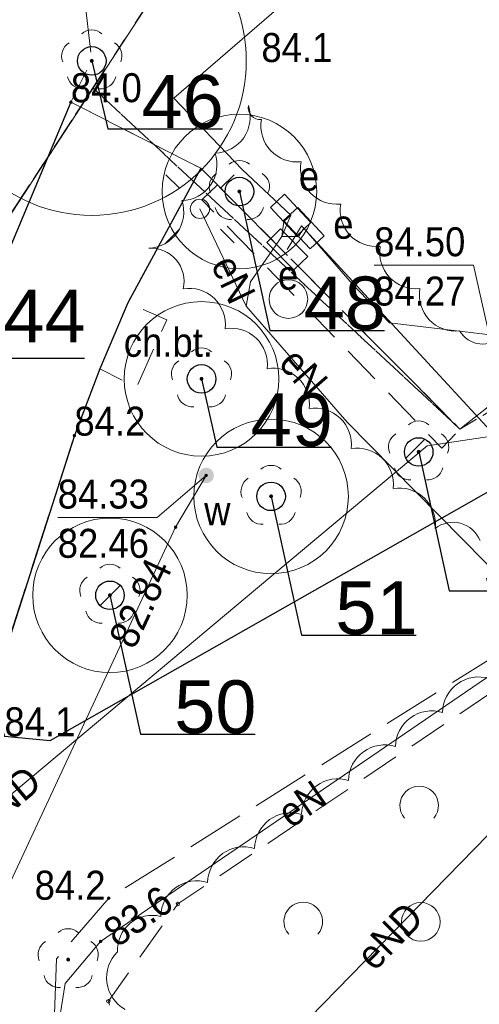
# Model space of a CAD drawing. Header units: metres. Extents: x 6540907 to 6541833, y 5893434 to 5894895.
# Tile 23 of 256: x 6541013 to 6541025, y 5893624 to 5893650. Entities that reach past the tile are written whole.
import ezdxf
from ezdxf import colors
from ezdxf.entities.mleader import LeaderData, LeaderLine
from ezdxf.enums import TextEntityAlignment as Align
from ezdxf.math import Vec2, Vec3

# ---------------------------------------------------------------- set-up
doc = ezdxf.new("R2010")
doc.units = ezdxf.units.M
doc.header["$MEASUREMENT"] = 0
for name, pattern in [('1.0_0.5', [1.5, 1, -0.5]), ('1.5_0.5', [2, 1.5, -0.5]), ('219-500', [0, 0]), ('egug-500', [1, 0.5, -0.5])]:
    doc.linetypes.add(name, pattern=pattern)
doc.layers.get('0').update_dxf_attribs({"color": 2, "linetype": 'CONTINUOUS', "lineweight": 5})
for name, color, linetype, lineweight in [('140-Punkty robocze', 251, 'CONTINUOUS', 9), ('218-kontur użytku gruntowego', 251, 'CONTINUOUS', 9), ('219-działka ewidencyjna', 152, 'CONTINUOUS', 18), ('chodnik', 251, 'CONTINUOUS', 9), ('chodnik-Atr17', 251, 'CONTINUOUS', 9), ('drzewo liściaste', 251, 'CONTINUOUS', 9), ('jezdnia', 251, 'CONTINUOUS', 9), ('krawężnik', 251, 'CONTINUOUS', 9), ('latarnia', 251, 'CONTINUOUS', 9), ('obszar utwardzony', 251, 'CONTINUOUS', 9), ('obudowa ochronna przewodu', 251, 'CONTINUOUS', 9), ('pikieta naturalna', 251, 'CONTINUOUS', 9), ('pikieta naturalna-Atr2', 251, 'CONTINUOUS', 9), ('przewód elektroenergetyczny podziemny', 251, 'CONTINUOUS', 9), ('przewód elektroenergetyczny podziemny-Atr1', 251, 'CONTINUOUS', 9), ('przewód wodociągowy', 251, 'CONTINUOUS', 9), ('rzędna', 251, 'CONTINUOUS', 9), ('rzędna-Atr2', 251, 'CONTINUOUS', 9), ('rzędna-Atr3', 251, 'CONTINUOUS', 9), ('szafa elektroenergetyczna lub kontener', 251, 'CONTINUOUS', 9), ('szafa elektroenergetyczna lub kontener-Atr17', 251, 'CONTINUOUS', 9), ('z_i_drzewa_liściste_korony', 66, 'CONTINUOUS', 20), ('z_i_drzewa_opis', 7, 'CONTINUOUS', 25), ('zadrzewienie  zakrzewienie', 252, 'CONTINUOUS', 15), ('zasuwa lub zawór', 252, 'CONTINUOUS', 15), ('zasuwa lub zawór-Atr17', 252, 'CONTINUOUS', 15)]:
    doc.layers.add(name, color=color, linetype=linetype, lineweight=lineweight)
doc.layers.add('z_i_masywy_grupy', color=7, linetype='CONTINUOUS', lineweight=13, true_color=0x7f926c)
doc.styles.add('Opisowy', font='arial.ttf')
doc.styles.get("Standard").update_dxf_attribs({"font": 'Arial', "width": 0.75})

# ---------------------------------------------------------------- blocks, each defined once
blk = doc.blocks.new('PW01')
at = {"linetype": 'Continuous', "lineweight": 13}
h = blk.add_hatch(color=0, dxfattribs=at)
edge = h.paths.add_edge_path()
edge.add_arc((0, 0), 0.045, 0, 360)
blk = doc.blocks.new('SM01')
at = {"color": 0, "linetype": 'Continuous', "lineweight": 13}
for p, q in [((-0.53, 0.531), (-0.883, 0.884)), ((0.531, 0.531), (0.884, 0.884)), ((-0.53, -0.53), (-0.883, -0.883)), ((0.531, -0.53), (0.884, -0.883))]:
    blk.add_line(p, q, dxfattribs=at)
blk.add_circle((0, 0), 0.25, dxfattribs=at)
blk = doc.blocks.new('US18')
at = {"color": 0, "linetype": 'Continuous', "lineweight": 13}
for p, q in [((-0.5, -0.25), (-0.5, 0.25)), ((-0.5, 0.25), (0.5, 0.25)), ((0.5, -0.25), (0.5, 0.25)), ((-0.5, -0.25), (0.5, -0.25))]:
    blk.add_line(p, q, dxfattribs=at)
blk = doc.blocks.new('US25')
at = {"linetype": 'Continuous', "lineweight": 0}
h = blk.add_hatch(color=0, dxfattribs=at)
edge = h.paths.add_edge_path()
edge.add_arc((0, 0), 0.2, 0, 360)
blk = doc.blocks.new('OTZK2')
at = {"color": 0, "linetype": 'Continuous'}
blk.add_arc((0, 0), 0.5, 318.85, 221.162, dxfattribs=at)
blk = doc.blocks.new('OTZK1')
at = {"color": 0, "linetype": 'Continuous'}
blk.add_circle((0, 0), 0.5, dxfattribs=at)
blk = doc.blocks.new('OP021')
at = {"linetype": 'Continuous', "lineweight": 13}
h = blk.add_hatch(color=0, dxfattribs=at)
edge = h.paths.add_edge_path()
edge.add_arc((0, 0), 0.05, 0, 360)
at = {"color": 0, "linetype": 'Continuous', "lineweight": 13}
for centre, start, end in [((0, 0.4), 49.272, 130.728), ((-0.38, 0.124), 121.308, 202.548), ((0.38, 0.124), 337.452, 58.692), ((-0.235, -0.324), 193.221, 274.871), ((0.235, -0.324), 265.129, 346.779)]:
    blk.add_arc(centre, 0.4, start, end, dxfattribs=at)
blk = doc.blocks.new('PIKIETA')
at = {"color": 0}
blk.add_circle((0, 0), 0.045, dxfattribs=at)
blk = doc.blocks.new('_None')
blk = doc.blocks.new('punkt')
h = blk.add_hatch()
h.set_pattern_fill('ANSI32', color=256, scale=0.2)
h.set_pattern_definition([(45, (-4781848.87, -5644337.08), (-1.34703841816, 1.34703841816), []), (45, (-4781847.972, -5644337.08), (-1.34703841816, 1.34703841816), [])])
edge = h.paths.add_edge_path()
edge.add_arc((0, 0), 0.243, 0, 360)
blk.add_circle((0, 0), 0.243)

msp = doc.modelspace()

# ---------------------------------------------------------------- linework, layer by layer
at = {"layer": '218-kontur użytku gruntowego', "linetype": 'egug-500', "lineweight": 18, "flags": 128}
for points in [[(6541024.88, 5893639.203), (6541148.06, 5893712.213)], [(6541148.06, 5893712.213), (6541024.88, 5893639.203)], [(6541018.98, 5893653.543), (6541015.38, 5893648.033)], [(6541015.38, 5893648.033), (6541018.98, 5893653.543)], [(6541015.38, 5893648.033), (6541000.71, 5893625.563)], [(6541000.71, 5893625.563), (6541015.38, 5893648.033)], [(6541015.38, 5893648.033), (6541024.88, 5893639.203)], [(6541024.88, 5893639.203), (6541015.38, 5893648.033)]]:
    msp.add_lwpolyline(points, dxfattribs=at)
at = {"layer": '219-działka ewidencyjna', "linetype": '219-500', "lineweight": 18, "flags": 128}
msp.add_lwpolyline([(6541018.98, 5893653.543), (6541000.71, 5893625.563)], dxfattribs=at)
at = {"layer": 'chodnik', "linetype": '1.0_0.5', "lineweight": 18, "flags": 128}
msp.add_lwpolyline([(6541016.28, 5893642.473), (6541015.56, 5893640.763), (6541016.51, 5893640.283), (6541017.29, 5893642.033)], close=True, dxfattribs=at)
at = {"layer": 'jezdnia', "linetype": '1.5_0.5', "lineweight": 18, "flags": 128}
msp.add_lwpolyline([(6540921.23, 5893551.933), (6540924.81, 5893548.553), (6540929.08, 5893553.073), (6540942.44, 5893566.903), (6540948.83, 5893570.673), (6540957.35, 5893575.643), (6540959.24, 5893576.693), (6540967.4, 5893581.433), (6540969.59, 5893582.733), (6540972.14, 5893584.133), (6540973.93, 5893585.133), (6540977.19, 5893587.023), (6540983.03, 5893590.913), (6540987.16, 5893594.463), (6540988.5, 5893595.803), (6540993.97, 5893601.253), (6540998.31, 5893606.163), (6541001.31, 5893610.353), (6541002.44, 5893611.973), (6541003.89, 5893613.983), (6541005.24, 5893615.203), (6541007.68, 5893616.123), (6541010.72, 5893616.493), (6541014.25, 5893615.853), (6541018.77, 5893614.053), (6541020.68, 5893616.033), (6541015.79, 5893620.743), (6541014.35, 5893622.973), (6541014.44, 5893625.493), (6541015.79, 5893627.063), (6541031.2, 5893636.723), (6541029.11, 5893639.573), (6541014.27, 5893631.143), (6541013.09, 5893631.253), (6541012.73, 5893632.283), (6541014.9, 5893639.033), (6541015.56, 5893640.763), (6541016.28, 5893642.473), (6541018.17, 5893645.953), (6541014.81, 5893647.663), (6541010.45, 5893637.273), (6541005.96, 5893626.093), (6541002.87, 5893619.843), (6540997.93, 5893612.263), (6540994.91, 5893608.243), (6540988.4, 5893601.173), (6540982.23, 5893595.403), (6540975.63, 5893590.783), (6540966.12, 5893585.263), (6540958.27, 5893580.933), (6540948.75, 5893575.423), (6540936.8, 5893567.973), (6540932.82, 5893564.933)], close=True, dxfattribs=at)
at = {"layer": 'krawężnik', "linetype": 'Continuous', "lineweight": 25, "flags": 128}
for points in [[(6541014.81, 5893647.663), (6541010.45, 5893637.273), (6541005.96, 5893626.093), (6541002.87, 5893619.843), (6540997.93, 5893612.263), (6540994.91, 5893608.243), (6540988.4, 5893601.173), (6540982.23, 5893595.403), (6540975.63, 5893590.783), (6540966.12, 5893585.263), (6540958.27, 5893580.933)], [(6541018.17, 5893645.953), (6541016.28, 5893642.473), (6541015.56, 5893640.763), (6541014.9, 5893639.033), (6541012.73, 5893632.283), (6541013.09, 5893631.253), (6541014.27, 5893631.143), (6541029.11, 5893639.573)]]:
    msp.add_lwpolyline(points, dxfattribs=at)
at = {"layer": 'obszar utwardzony', "linetype": '1.5_0.5', "lineweight": 18, "flags": 128}
msp.add_lwpolyline([(6541020.38, 5893659.203), (6541014.56, 5893655.533), (6541015.35, 5893648.733), (6541014.81, 5893647.663), (6541018.17, 5893645.953), (6541018.6, 5893645.523), (6541024.88, 5893639.203), (6541029.34, 5893642.723), (6541062.01, 5893668.113), (6541063.85, 5893669.483), (6541078.97, 5893682.363), (6541071.68, 5893693.183), (6541074.48, 5893695.773), (6541072.59, 5893699.483), (6541068.21, 5893694.263), (6541063.19, 5893689.683), (6541046.31, 5893678.023), (6541033.93, 5893669.823), (6541025.77, 5893665.143), (6541022.69, 5893664.113)], close=True, dxfattribs=at)
at = {"layer": 'obudowa ochronna przewodu', "linetype": 'Continuous', "lineweight": 35, "flags": 128}
msp.add_lwpolyline([(6541027.31, 5893633.953), (6541021.96, 5893639.383)], dxfattribs=at)
at = {"layer": 'przewód elektroenergetyczny podziemny', "linetype": 'Continuous', "lineweight": 18, "flags": 128}
for points in [[(6541020.5, 5893644.743), (6541019.24, 5893645.923), (6541017.47, 5893647.763), (6541021.58, 5893651.323)], [(6540997.07, 5893604.133), (6540998.04, 5893603.413), (6541001.15, 5893607.153), (6541005.06, 5893613.433), (6541007.43, 5893615.363), (6541009.86, 5893618.533), (6541013.14, 5893622.173), (6541014.47, 5893623.663), (6541014.66, 5893624.853), (6541015.58, 5893625.943), (6541027.31, 5893633.953), (6541032.91, 5893637.373), (6541037.93, 5893640.893), (6541041.46, 5893643.943), (6541042.85, 5893645.213)], [(6541018.15, 5893644.903), (6541019.35, 5893642.383), (6541021.96, 5893639.383), (6541027.31, 5893633.953), (6541032.91, 5893637.373), (6541037.93, 5893640.893), (6541041.46, 5893643.943), (6541042.85, 5893645.213)], [(6541018.15, 5893644.903), (6541019.35, 5893642.383), (6541019.46, 5893643.013), (6541020.27, 5893644.183), (6541020.32, 5893644.573), (6541020.5, 5893644.743)], [(6541020.5, 5893644.743), (6541020.27, 5893644.183), (6541020.7, 5893644.183), (6541020.84, 5893644.403)], [(6541072.67, 5893513.213), (6541072.26, 5893512.503), (6541055.45, 5893525.743), (6541055.18, 5893532.123), (6541055.15, 5893532.823), (6541054.28, 5893533.813), (6541069.58, 5893552.423), (6541083.36, 5893568.933), (6541055.67, 5893588.363), (6541038.81, 5893600.123), (6541031.44, 5893604.483), (6541029.78, 5893605.623), (6541014.23, 5893617.043), (6541030.59, 5893633.803), (6541028.76, 5893635.793), (6541026.19, 5893638.593), (6541020.78, 5893644.463)], [(6541020.78, 5893644.463), (6541020.41, 5893643.853)], [(6541019.64, 5893635.093), (6541024.03, 5893638.773), (6541027.49, 5893639.283), (6541030.3, 5893641.233), (6541028.18, 5893644.093), (6541026.02, 5893641.603), (6541023.06, 5893641.953), (6541022.09, 5893642.963), (6541020.84, 5893644.403)], [(6540949.3, 5893575.973), (6540983.91, 5893598.533), (6540995.37, 5893610.173), (6541000.93, 5893619.413), (6541019.64, 5893635.093)]]:
    msp.add_lwpolyline(points, dxfattribs=at)
at = {"layer": 'przewód wodociągowy', "linetype": 'Continuous', "lineweight": 18, "flags": 128}
msp.add_lwpolyline([(6541018.31, 5893638.003), (6541017.52, 5893636.663), (6541012.73, 5893626.393), (6541011.16, 5893620.703)], dxfattribs=at)
at = {"layer": 'rzędna-Atr2', "flags": 128}
for points in [[(6541025.95, 5893640.223), (6541025.23, 5893643.443), (6541022.659, 5893643.443)], [(6541018.31, 5893638.003), (6541017.04, 5893636.913), (6541014.47, 5893636.913)]]:
    msp.add_lwpolyline(points, dxfattribs=at)
at = {"layer": 'z_i_drzewa_liściste_korony', "linetype": 'Continuous'}
for centre, radius in [((6541015.35, 5893648.733), 4), ((6541019.171, 5893645.351), 2), ((6541018.191, 5893640.501), 2), ((6541019.991, 5893637.461), 2), ((6541015.821, 5893634.901), 2)]:
    msp.add_circle(centre, radius, dxfattribs=at)
at = {"layer": 'z_i_masywy_grupy', "linetype": 'Continuous'}
for points in [[(6541025.973, 5893641.619, -0.5), (6541024.87, 5893641.744, -0.5), (6541023.844, 5893642.838, -0.5), (6541022.818, 5893643.932, -0.5), (6541021.792, 5893645.027, -0.5), (6541020.766, 5893646.121, -0.5), (6541019.74, 5893647.215, -0.5), (6541019.404, 5893647.574, -0.5), (6541018.545, 5893646.345, -0.5), (6541017.685, 5893645.116, -0.5), (6541016.825, 5893643.886, -0.5), (6541017.716, 5893642.833, -0.5), (6541018.803, 5893641.799, -0.5), (6541019.89, 5893640.766, -0.5), (6541020.976, 5893639.732, -0.5), (6541022.063, 5893638.698, -0.5), (6541023.15, 5893637.664, -0.5), (6541024.237, 5893636.631, -0.5), (6541025.399, 5893636.316, -0.5)], [(6541025.641, 5893632.746, 0.5), (6541024.426, 5893631.867, 0.5), (6541023.21, 5893630.988, 0.5), (6541021.995, 5893630.109, 0.5), (6541020.78, 5893629.23, 0.5), (6541019.564, 5893628.351, 0.5), (6541018.349, 5893627.471, 0.5), (6541017.134, 5893626.592, 0.5), (6541016.015, 5893625.672, 0.5), (6541016.212, 5893624.185, 0.5)]]:
    msp.add_lwpolyline(points, format="xyb", dxfattribs=at)
at = {"layer": 'zadrzewienie  zakrzewienie', "linetype": '1.0_0.5', "lineweight": 18, "flags": 128}
for points in [[(6541044.04, 5893600.363), (6541052.84, 5893607.023), (6541069.7, 5893618.673), (6541101.31, 5893643.953), (6541129.24, 5893651.763), (6541152.03, 5893668.723), (6541169.97, 5893678.863), (6541187.83, 5893674.933), (6541224.49, 5893675.773), (6541248.1, 5893669.873), (6541267.08, 5893654.243), (6541283.7, 5893692.183), (6541223.9, 5893719.683), (6541201.6, 5893720.583), (6541164.6, 5893711.183), (6541087.7, 5893675.783), (6541061.02, 5893658.283), (6541036.66, 5893639.783), (6541017.58, 5893626.913), (6541015.78, 5893624.393), (6541016.59, 5893621.333), (6541020.64, 5893617.463)], [(6541018.6, 5893645.523), (6541018.2, 5893645.133), (6541024.41, 5893638.713), (6541024.88, 5893639.203)]]:
    msp.add_lwpolyline(points, close=True, dxfattribs=at)

# ---------------------------------------------------------------- block references
at = {"layer": '140-Punkty robocze', "linetype": 'Continuous', "lineweight": 13}
for p in [(6541017.58, 5893626.913), (6541015.78, 5893624.393)]:
    msp.add_blockref('PIKIETA', p, dxfattribs=at)
at = {"layer": 'drzewo liściaste', "linetype": 'Continuous', "lineweight": 18}
for p in [(6541015.35, 5893648.733), (6541019.17, 5893645.353), (6541019.17, 5893645.353), (6541019.17, 5893645.353), (6541018.19, 5893640.503), (6541018.19, 5893640.503), (6541018.19, 5893640.503), (6541023.81, 5893638.613), (6541019.99, 5893637.463), (6541019.99, 5893637.463), (6541019.99, 5893637.463), (6541015.82, 5893634.903), (6541015.82, 5893634.903), (6541015.82, 5893634.903), (6541014.74, 5893625.473)]:
    msp.add_blockref('OP021', p, dxfattribs=at)
at = {"layer": 'latarnia', "linetype": 'Continuous', "lineweight": 18}
msp.add_blockref('SM01', (6541018.15, 5893644.903), dxfattribs=at)
at = {"layer": 'pikieta naturalna', "linetype": 'Continuous', "lineweight": 13}
for p in [(6541014.81, 5893647.663), (6541014.9, 5893639.033), (6541015.79, 5893627.063)]:
    msp.add_blockref('PW01', p, dxfattribs=at)
at = {"layer": 'rzędna', "linetype": 'Continuous', "lineweight": 18}
for p in [(6541018.31, 5893638.003), (6541017.52, 5893636.663), (6541015.58, 5893625.943)]:
    msp.add_blockref('PW01', p, dxfattribs=at)
at = {"layer": 'szafa elektroenergetyczna lub kontener', "linetype": 'Continuous', "lineweight": 18}
for p, rotation in [((6541020.5, 5893644.743), 313.025), ((6541020.84, 5893644.403), 313.024), ((6541020.41, 5893643.853), 314.502)]:
    msp.add_blockref('US18', p, dxfattribs=dict(at, rotation=rotation))
at = {"layer": 'z_i_drzewa_opis', "ltscale": 0.01, "xscale": 1.520278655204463, "yscale": 1.520278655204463, "zscale": 1.520278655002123}
for p in [(6541015.351, 5893648.731), (6541019.171, 5893645.351), (6541018.191, 5893640.501), (6541023.811, 5893638.611), (6541019.991, 5893637.461), (6541015.821, 5893634.901)]:
    msp.add_blockref('punkt', p, dxfattribs=at)
at = {"layer": 'zadrzewienie  zakrzewienie', "linetype": 'Continuous', "lineweight": 18}
for name, p in [('OTZK1', (6541020.438, 5893642.569)), ('OTZK1', (6541020.438, 5893642.569)), ('OTZK2', (6541023.824, 5893629.46)), ('OTZK2', (6541020.824, 5893626.46)), ('OTZK1', (6541023.866, 5893626.449))]:
    msp.add_blockref(name, p, dxfattribs=at)
at = {"layer": 'zasuwa lub zawór', "linetype": 'Continuous', "lineweight": 18}
msp.add_blockref('US25', (6541018.31, 5893638.003), dxfattribs=at)

# ---------------------------------------------------------------- texts
at = {"layer": 'chodnik-Atr17', "width": 0.9}
msp.add_text('ch.bt.', height=0.75, dxfattribs=at).set_placement((6541016.18, 5893641.073))
at = {"layer": 'pikieta naturalna-Atr2', "width": 0.9}
for s, p in [('84.1', (6541019.74, 5893648.703)), ('84.0', (6541014.81, 5893647.663)), ('84.2', (6541014.9, 5893639.033)), ('84.1', (6541013.09, 5893631.253))]:
    msp.add_text(s, height=0.75, dxfattribs=at).set_placement(p)
msp.add_text('84.2', height=0.75, dxfattribs=at).set_placement((6541014.79, 5893627.023), align=Align.CENTER)
at = {"layer": 'przewód elektroenergetyczny podziemny-Atr1', "width": 0.9}
for s, rotation, p in [('eN', 295.463, (6541018.76, 5893643.623)), ('eN', 311.023, (6541020.44, 5893641.133)), ('eND', 39.965, (6541012.42, 5893629.043)), ('eN', 34.327, (6541020.29, 5893629.163)), ('eND', 45.692, (6541022.4, 5893625.413))]:
    msp.add_text(s, height=0.75, rotation=rotation, dxfattribs=at).set_placement(p, align=Align.MIDDLE_LEFT)
at = {"layer": 'rzędna-Atr2', "width": 0.9}
for s, p in [('84.50', (6541022.659, 5893643.45)), ('84.33', (6541014.47, 5893636.921))]:
    msp.add_text(s, height=0.75, dxfattribs=at).set_placement(p, align=Align.BOTTOM_LEFT)
for s, rotation, p in [('82.84', 64.949, (6541016.11, 5893633.633)), ('83.6', 34.328, (6541015.79, 5893626.083))]:
    msp.add_text(s, height=0.75, rotation=rotation, dxfattribs=at).set_placement(p, align=Align.MIDDLE_LEFT)
at = {"layer": 'rzędna-Atr3', "width": 0.9}
for s, p in [('84.27', (6541022.659, 5893642.175)), ('82.46', (6541014.47, 5893635.646))]:
    msp.add_text(s, height=0.75, dxfattribs=at).set_placement(p, align=Align.BOTTOM_LEFT)
at = {"layer": 'szafa elektroenergetyczna lub kontener-Atr17', "width": 0.9}
for p in [(6541020.71, 5893645.373), (6541020.17, 5893642.813)]:
    msp.add_text('e', height=0.75, dxfattribs=at).set_placement(p)
msp.add_text('e', height=0.75, dxfattribs=at).set_placement((6541021.6, 5893644.503), align=Align.MIDDLE_LEFT)
at = {"layer": 'zasuwa lub zawór-Atr17', "width": 0.9}
msp.add_text('w', height=0.75, dxfattribs=at).set_placement((6541018.26, 5893636.713))

# ---------------------------------------------------------------- leaders
at = {"layer": 'z_i_drzewa_opis'}
ml = msp.add_multileader_mtext('Standard', dxfattribs=at)
ml.set_content('46', color=256, style='Opisowy')
ml.set_leader_properties()
ml.set_arrow_properties(name='NONE')
ml.build(insert=Vec2(0, 0))
ml.multileader.update_dxf_attribs({"has_dogleg": 0, "text_left_attachment_type": 6, "text_right_attachment_type": 5, "text_top_attachment_type": 0, "text_bottom_attachment_type": 0, "dogleg_length": 1.914, "arrow_head_size": 7.005})
ctx = ml.context
ctx.base_point, ctx.char_height, ctx.arrow_head_size, ctx.landing_gap_size, ctx.plane_origin = Vec3(6541015.763, 5893646.975), 1.3683, 7.005, 0.876, Vec3(6541008.768, 5893640.754)
ctx.left_attachment, ctx.right_attachment, ctx.attachment_type = 6, 5, 2
notes = []
notes.append((ctx, [(1, (1, 1, 0), (6541012.723, 5893646.975), (1, 0), 3.041, [(0, [(6541015.351, 5893648.731), (6541015.763, 5893646.975), (6541015.763, 5893646.975), (6541015.763, 5893646.975), (6541015.763, 5893646.975), (6541015.763, 5893646.975), (6541015.763, 5893646.975), (6541015.763, 5893646.975), (6541015.763, 5893646.975), (6541015.763, 5893646.975), (6541015.763, 5893646.975), (6541015.763, 5893646.975), (6541015.763, 5893646.975), (6541015.763, 5893646.975), (6541015.763, 5893646.975), (6541015.763, 5893646.975), (6541015.763, 5893646.975), (6541015.763, 5893646.975), (6541015.763, 5893646.975), (6541015.763, 5893646.975), (6541015.763, 5893646.975), (6541015.763, 5893646.975), (6541015.763, 5893646.975), (6541015.763, 5893646.975), (6541015.763, 5893646.975), (6541015.763, 5893646.975), (6541015.763, 5893646.975), (6541015.763, 5893646.975), (6541015.763, 5893646.975), (6541015.763, 5893646.975), (6541015.763, 5893646.975), (6541015.763, 5893646.975), (6541015.763, 5893646.975), (6541015.763, 5893646.975), (6541015.763, 5893646.975), (6541015.763, 5893646.975), (6541015.763, 5893646.975), (6541015.763, 5893646.975), (6541015.763, 5893646.975), (6541015.763, 5893646.975), (6541015.763, 5893646.975), (6541015.763, 5893646.975), (6541015.763, 5893646.975), (6541015.763, 5893646.975), (6541015.763, 5893646.975), (6541015.763, 5893646.975), (6541015.763, 5893646.975), (6541015.763, 5893646.975), (6541015.763, 5893646.975), (6541015.763, 5893646.975), (6541015.763, 5893646.975), (6541015.763, 5893646.975), (6541015.763, 5893646.975), (6541015.763, 5893646.975), (6541015.763, 5893646.975), (6541015.763, 5893646.975), (6541015.763, 5893646.975), (6541015.763, 5893646.975), (6541015.763, 5893646.975), (6541015.763, 5893646.975), (6541015.763, 5893646.975), (6541015.763, 5893646.975), (6541015.763, 5893646.975), (6541015.763, 5893646.975), (6541015.763, 5893646.975), (6541015.763, 5893646.975), (6541015.763, 5893646.975), (6541015.763, 5893646.975), (6541015.763, 5893646.975), (6541015.763, 5893646.975), (6541015.763, 5893646.975), (6541015.763, 5893646.975), (6541015.763, 5893646.975), (6541015.763, 5893646.975), (6541015.763, 5893646.975), (6541015.763, 5893646.975), (6541015.763, 5893646.975), (6541015.763, 5893646.975), (6541015.763, 5893646.975), (6541015.763, 5893646.975), (6541015.763, 5893646.975), (6541015.763, 5893646.975), (6541015.763, 5893646.975), (6541015.763, 5893646.975), (6541015.763, 5893646.975), (6541015.763, 5893646.975), (6541015.763, 5893646.975), (6541015.763, 5893646.975), (6541015.763, 5893646.975), (6541015.763, 5893646.975), (6541015.763, 5893646.975), (6541015.763, 5893646.975), (6541015.763, 5893646.975), (6541015.763, 5893646.975), (6541015.763, 5893646.975), (6541015.763, 5893646.975), (6541015.763, 5893646.975), (6541015.763, 5893646.975), (6541015.763, 5893646.975), (6541015.763, 5893646.975), (6541015.763, 5893646.975), (6541015.763, 5893646.975), (6541015.763, 5893646.975), (6541015.763, 5893646.975), (6541015.763, 5893646.975), (6541015.763, 5893646.975), (6541015.763, 5893646.975), (6541015.763, 5893646.975), (6541015.763, 5893646.975), (6541015.763, 5893646.975), (6541015.763, 5893646.975), (6541015.763, 5893646.975), (6541015.763, 5893646.975), (6541015.763, 5893646.975), (6541015.763, 5893646.975), (6541015.763, 5893646.975), (6541015.763, 5893646.975), (6541015.763, 5893646.975), (6541015.763, 5893646.975), (6541015.763, 5893646.975), (6541015.763, 5893646.975), (6541015.763, 5893646.975), (6541015.763, 5893646.975), (6541015.763, 5893646.975), (6541015.763, 5893646.975), (6541015.763, 5893646.975)], 256, [])])]))
ctx.mtext.insert, ctx.mtext.flow_direction = Vec3(6541016.639, 5893648.366), 5
ml = msp.add_multileader_mtext('Standard', dxfattribs=at)
ml.set_content('48', color=256, style='Opisowy')
ml.set_leader_properties()
ml.set_arrow_properties(name='NONE')
ml.build(insert=Vec2(0, 0))
ml.multileader.update_dxf_attribs({"has_dogleg": 0, "text_left_attachment_type": 6, "text_right_attachment_type": 5, "text_top_attachment_type": 0, "text_bottom_attachment_type": 0, "dogleg_length": 1.914, "arrow_head_size": 7.005})
ctx = ml.context
ctx.base_point, ctx.char_height, ctx.arrow_head_size, ctx.landing_gap_size, ctx.plane_origin = Vec3(6541019.96, 5893641.758), 1.3683, 7.005, 0.876, Vec3(6541012.588, 5893637.374)
ctx.left_attachment, ctx.right_attachment, ctx.attachment_type = 6, 5, 2
notes.append((ctx, [(1, (1, 1, 0), (6541016.919, 5893641.758), (1, 0), 3.041, [(0, [(6541019.171, 5893645.351), (6541019.96, 5893641.758), (6541019.96, 5893641.758), (6541019.96, 5893641.758), (6541019.96, 5893641.758), (6541019.96, 5893641.758), (6541019.96, 5893641.758), (6541019.96, 5893641.758), (6541019.96, 5893641.758), (6541019.96, 5893641.758), (6541019.96, 5893641.758), (6541019.96, 5893641.758), (6541019.96, 5893641.758), (6541019.96, 5893641.758), (6541019.96, 5893641.758), (6541019.96, 5893641.758), (6541019.96, 5893641.758), (6541019.96, 5893641.758), (6541019.96, 5893641.758), (6541019.96, 5893641.758), (6541019.96, 5893641.758), (6541019.96, 5893641.758), (6541019.96, 5893641.758), (6541019.96, 5893641.758), (6541019.96, 5893641.758), (6541019.96, 5893641.758), (6541019.96, 5893641.758), (6541019.96, 5893641.758), (6541019.96, 5893641.758), (6541019.96, 5893641.758), (6541019.96, 5893641.758), (6541019.96, 5893641.758), (6541019.96, 5893641.758), (6541019.96, 5893641.758), (6541019.96, 5893641.758), (6541019.96, 5893641.758), (6541019.96, 5893641.758), (6541019.96, 5893641.758), (6541019.96, 5893641.758), (6541019.96, 5893641.758), (6541019.96, 5893641.758), (6541019.96, 5893641.758), (6541019.96, 5893641.758), (6541019.96, 5893641.758), (6541019.96, 5893641.758), (6541019.96, 5893641.758), (6541019.96, 5893641.758), (6541019.96, 5893641.758), (6541019.96, 5893641.758), (6541019.96, 5893641.758), (6541019.96, 5893641.758), (6541019.96, 5893641.758), (6541019.96, 5893641.758), (6541019.96, 5893641.758), (6541019.96, 5893641.758), (6541019.96, 5893641.758), (6541019.96, 5893641.758), (6541019.96, 5893641.758), (6541019.96, 5893641.758), (6541019.96, 5893641.758), (6541019.96, 5893641.758), (6541019.96, 5893641.758), (6541019.96, 5893641.758), (6541019.96, 5893641.758), (6541019.96, 5893641.758), (6541019.96, 5893641.758), (6541019.96, 5893641.758), (6541019.96, 5893641.758), (6541019.96, 5893641.758), (6541019.96, 5893641.758), (6541019.96, 5893641.758), (6541019.96, 5893641.758), (6541019.96, 5893641.758), (6541019.96, 5893641.758), (6541019.96, 5893641.758), (6541019.96, 5893641.758), (6541019.96, 5893641.758), (6541019.96, 5893641.758), (6541019.96, 5893641.758), (6541019.96, 5893641.758), (6541019.96, 5893641.758), (6541019.96, 5893641.758), (6541019.96, 5893641.758), (6541019.96, 5893641.758), (6541019.96, 5893641.758), (6541019.96, 5893641.758), (6541019.96, 5893641.758), (6541019.96, 5893641.758), (6541019.96, 5893641.758), (6541019.96, 5893641.758), (6541019.96, 5893641.758), (6541019.96, 5893641.758), (6541019.96, 5893641.758), (6541019.96, 5893641.758), (6541019.96, 5893641.758), (6541019.96, 5893641.758), (6541019.96, 5893641.758), (6541019.96, 5893641.758), (6541019.96, 5893641.758), (6541019.96, 5893641.758), (6541019.96, 5893641.758), (6541019.96, 5893641.758), (6541019.96, 5893641.758), (6541019.96, 5893641.758), (6541019.96, 5893641.758), (6541019.96, 5893641.758), (6541019.96, 5893641.758), (6541019.96, 5893641.758), (6541019.96, 5893641.758), (6541019.96, 5893641.758), (6541019.96, 5893641.758), (6541019.96, 5893641.758), (6541019.96, 5893641.758), (6541019.96, 5893641.758), (6541019.96, 5893641.758), (6541019.96, 5893641.758), (6541019.96, 5893641.758), (6541019.96, 5893641.758), (6541019.96, 5893641.758), (6541019.96, 5893641.758), (6541019.96, 5893641.758), (6541019.96, 5893641.758), (6541019.96, 5893641.758), (6541019.96, 5893641.758), (6541019.96, 5893641.758), (6541019.96, 5893641.758)], 256, [])])]))
ctx.mtext.insert, ctx.mtext.flow_direction = Vec3(6541020.835, 5893643.15), 5
ml = msp.add_multileader_mtext('Standard', dxfattribs=at)
ml.set_content('44', color=256, style='Opisowy')
ml.set_leader_properties()
ml.set_arrow_properties(name='NONE')
ml.build(insert=Vec2(0, 0))
ml.multileader.update_dxf_attribs({"has_dogleg": 0, "text_left_attachment_type": 6, "text_right_attachment_type": 5, "text_top_attachment_type": 0, "text_bottom_attachment_type": 0, "dogleg_length": 1.914, "arrow_head_size": 7.005})
ctx = ml.context
ctx.base_point, ctx.char_height, ctx.arrow_head_size, ctx.landing_gap_size, ctx.plane_origin = Vec3(6541012.19, 5893641.038), 1.3683, 7.005, 0.876, Vec3(6541004.818, 5893636.654)
ctx.left_attachment, ctx.right_attachment, ctx.attachment_type = 6, 5, 2
notes.append((ctx, [(1, (1, 1, 0), (6541009.149, 5893641.038), (1, 0), 3.041, [(0, [(6541011.401, 5893644.631), (6541012.19, 5893641.038), (6541012.19, 5893641.038), (6541012.19, 5893641.038), (6541012.19, 5893641.038), (6541012.19, 5893641.038), (6541012.19, 5893641.038), (6541012.19, 5893641.038), (6541012.19, 5893641.038), (6541012.19, 5893641.038), (6541012.19, 5893641.038), (6541012.19, 5893641.038), (6541012.19, 5893641.038), (6541012.19, 5893641.038), (6541012.19, 5893641.038), (6541012.19, 5893641.038), (6541012.19, 5893641.038), (6541012.19, 5893641.038), (6541012.19, 5893641.038), (6541012.19, 5893641.038), (6541012.19, 5893641.038), (6541012.19, 5893641.038), (6541012.19, 5893641.038), (6541012.19, 5893641.038), (6541012.19, 5893641.038), (6541012.19, 5893641.038), (6541012.19, 5893641.038), (6541012.19, 5893641.038), (6541012.19, 5893641.038), (6541012.19, 5893641.038), (6541012.19, 5893641.038), (6541012.19, 5893641.038), (6541012.19, 5893641.038), (6541012.19, 5893641.038), (6541012.19, 5893641.038), (6541012.19, 5893641.038), (6541012.19, 5893641.038), (6541012.19, 5893641.038), (6541012.19, 5893641.038), (6541012.19, 5893641.038), (6541012.19, 5893641.038), (6541012.19, 5893641.038), (6541012.19, 5893641.038), (6541012.19, 5893641.038), (6541012.19, 5893641.038), (6541012.19, 5893641.038), (6541012.19, 5893641.038), (6541012.19, 5893641.038), (6541012.19, 5893641.038), (6541012.19, 5893641.038), (6541012.19, 5893641.038), (6541012.19, 5893641.038), (6541012.19, 5893641.038), (6541012.19, 5893641.038), (6541012.19, 5893641.038), (6541012.19, 5893641.038), (6541012.19, 5893641.038), (6541012.19, 5893641.038), (6541012.19, 5893641.038), (6541012.19, 5893641.038), (6541012.19, 5893641.038), (6541012.19, 5893641.038), (6541012.19, 5893641.038), (6541012.19, 5893641.038), (6541012.19, 5893641.038), (6541012.19, 5893641.038), (6541012.19, 5893641.038), (6541012.19, 5893641.038), (6541012.19, 5893641.038), (6541012.19, 5893641.038), (6541012.19, 5893641.038), (6541012.19, 5893641.038), (6541012.19, 5893641.038), (6541012.19, 5893641.038), (6541012.19, 5893641.038), (6541012.19, 5893641.038), (6541012.19, 5893641.038), (6541012.19, 5893641.038), (6541012.19, 5893641.038), (6541012.19, 5893641.038), (6541012.19, 5893641.038), (6541012.19, 5893641.038), (6541012.19, 5893641.038), (6541012.19, 5893641.038), (6541012.19, 5893641.038), (6541012.19, 5893641.038), (6541012.19, 5893641.038), (6541012.19, 5893641.038), (6541012.19, 5893641.038), (6541012.19, 5893641.038), (6541012.19, 5893641.038), (6541012.19, 5893641.038), (6541012.19, 5893641.038), (6541012.19, 5893641.038), (6541012.19, 5893641.038), (6541012.19, 5893641.038), (6541012.19, 5893641.038), (6541012.19, 5893641.038), (6541012.19, 5893641.038), (6541012.19, 5893641.038), (6541012.19, 5893641.038), (6541012.19, 5893641.038), (6541012.19, 5893641.038), (6541012.19, 5893641.038), (6541012.19, 5893641.038), (6541012.19, 5893641.038), (6541012.19, 5893641.038), (6541012.19, 5893641.038), (6541012.19, 5893641.038), (6541012.19, 5893641.038), (6541012.19, 5893641.038), (6541012.19, 5893641.038), (6541012.19, 5893641.038), (6541012.19, 5893641.038), (6541012.19, 5893641.038), (6541012.19, 5893641.038), (6541012.19, 5893641.038), (6541012.19, 5893641.038), (6541012.19, 5893641.038), (6541012.19, 5893641.038), (6541012.19, 5893641.038), (6541012.19, 5893641.038), (6541012.19, 5893641.038), (6541012.19, 5893641.038), (6541012.19, 5893641.038), (6541012.19, 5893641.038)], 256, [])])]))
ctx.mtext.insert, ctx.mtext.flow_direction = Vec3(6541013.065, 5893642.812), 5
ml = msp.add_multileader_mtext('Standard', dxfattribs=at)
ml.set_content('49', color=256, style='Opisowy')
ml.set_leader_properties()
ml.set_arrow_properties(name='NONE')
ml.build(insert=Vec2(0, 0))
ml.multileader.update_dxf_attribs({"has_dogleg": 0, "text_left_attachment_type": 6, "text_right_attachment_type": 5, "text_top_attachment_type": 0, "text_bottom_attachment_type": 0, "dogleg_length": 1.914, "arrow_head_size": 7.005})
ctx = ml.context
ctx.base_point, ctx.char_height, ctx.arrow_head_size, ctx.landing_gap_size, ctx.plane_origin = Vec3(6541018.589, 5893638.738), 1.3683, 7.005, 0.876, Vec3(6541011.608, 5893632.524)
ctx.left_attachment, ctx.right_attachment, ctx.attachment_type = 6, 5, 2
notes.append((ctx, [(1, (1, 1, 0), (6541015.549, 5893638.738), (1, 0), 3.041, [(0, [(6541018.191, 5893640.501), (6541018.589, 5893638.738), (6541018.589, 5893638.738), (6541018.589, 5893638.738), (6541018.589, 5893638.738), (6541018.589, 5893638.738), (6541018.589, 5893638.738), (6541018.589, 5893638.738), (6541018.589, 5893638.738), (6541018.589, 5893638.738), (6541018.589, 5893638.738), (6541018.589, 5893638.738), (6541018.589, 5893638.738), (6541018.589, 5893638.738), (6541018.589, 5893638.738), (6541018.589, 5893638.738), (6541018.589, 5893638.738), (6541018.589, 5893638.738), (6541018.589, 5893638.738), (6541018.589, 5893638.738), (6541018.589, 5893638.738), (6541018.589, 5893638.738), (6541018.589, 5893638.738), (6541018.589, 5893638.738), (6541018.589, 5893638.738), (6541018.589, 5893638.738), (6541018.589, 5893638.738), (6541018.589, 5893638.738), (6541018.589, 5893638.738), (6541018.589, 5893638.738), (6541018.589, 5893638.738), (6541018.589, 5893638.738), (6541018.589, 5893638.738), (6541018.589, 5893638.738), (6541018.589, 5893638.738), (6541018.589, 5893638.738), (6541018.589, 5893638.738), (6541018.589, 5893638.738), (6541018.589, 5893638.738), (6541018.589, 5893638.738), (6541018.589, 5893638.738), (6541018.589, 5893638.738), (6541018.589, 5893638.738), (6541018.589, 5893638.738), (6541018.589, 5893638.738), (6541018.589, 5893638.738), (6541018.589, 5893638.738), (6541018.589, 5893638.738), (6541018.589, 5893638.738), (6541018.589, 5893638.738), (6541018.589, 5893638.738), (6541018.589, 5893638.738), (6541018.589, 5893638.738), (6541018.589, 5893638.738), (6541018.589, 5893638.738), (6541018.589, 5893638.738), (6541018.589, 5893638.738), (6541018.589, 5893638.738), (6541018.589, 5893638.738), (6541018.589, 5893638.738), (6541018.589, 5893638.738), (6541018.589, 5893638.738), (6541018.589, 5893638.738), (6541018.589, 5893638.738), (6541018.589, 5893638.738), (6541018.589, 5893638.738), (6541018.589, 5893638.738), (6541018.589, 5893638.738), (6541018.589, 5893638.738), (6541018.589, 5893638.738), (6541018.589, 5893638.738), (6541018.589, 5893638.738), (6541018.589, 5893638.738), (6541018.589, 5893638.738), (6541018.589, 5893638.738), (6541018.589, 5893638.738), (6541018.589, 5893638.738), (6541018.589, 5893638.738), (6541018.589, 5893638.738), (6541018.589, 5893638.738), (6541018.589, 5893638.738), (6541018.589, 5893638.738), (6541018.589, 5893638.738), (6541018.589, 5893638.738), (6541018.589, 5893638.738), (6541018.589, 5893638.738), (6541018.589, 5893638.738), (6541018.589, 5893638.738), (6541018.589, 5893638.738), (6541018.589, 5893638.738), (6541018.589, 5893638.738), (6541018.589, 5893638.738), (6541018.589, 5893638.738), (6541018.589, 5893638.738), (6541018.589, 5893638.738), (6541018.589, 5893638.738), (6541018.589, 5893638.738), (6541018.589, 5893638.738), (6541018.589, 5893638.738), (6541018.589, 5893638.738), (6541018.589, 5893638.738), (6541018.589, 5893638.738), (6541018.589, 5893638.738), (6541018.589, 5893638.738), (6541018.589, 5893638.738), (6541018.589, 5893638.738), (6541018.589, 5893638.738), (6541018.589, 5893638.738), (6541018.589, 5893638.738), (6541018.589, 5893638.738), (6541018.589, 5893638.738), (6541018.589, 5893638.738), (6541018.589, 5893638.738), (6541018.589, 5893638.738), (6541018.589, 5893638.738), (6541018.589, 5893638.738), (6541018.589, 5893638.738), (6541018.589, 5893638.738), (6541018.589, 5893638.738), (6541018.589, 5893638.738), (6541018.589, 5893638.738), (6541018.589, 5893638.738), (6541018.589, 5893638.738), (6541018.589, 5893638.738), (6541018.589, 5893638.738), (6541018.589, 5893638.738)], 256, [])])]))
ctx.mtext.insert, ctx.mtext.flow_direction = Vec3(6541019.465, 5893640.129), 5
ml = msp.add_multileader_mtext('Standard', dxfattribs=at)
ml.set_content('52', color=256, style='Opisowy')
ml.set_leader_properties()
ml.set_arrow_properties(name='NONE')
ml.build(insert=Vec2(0, 0))
ml.multileader.update_dxf_attribs({"has_dogleg": 0, "text_left_attachment_type": 6, "text_right_attachment_type": 5, "text_top_attachment_type": 0, "text_bottom_attachment_type": 0, "dogleg_length": 1.914, "arrow_head_size": 7.005})
ctx = ml.context
ctx.base_point, ctx.char_height, ctx.arrow_head_size, ctx.landing_gap_size, ctx.plane_origin = Vec3(6541024.6, 5893635.018), 1.3683, 7.005, 0.876, Vec3(6541017.228, 5893630.634)
ctx.left_attachment, ctx.right_attachment, ctx.attachment_type = 6, 5, 2
notes.append((ctx, [(1, (1, 1, 0), (6541021.559, 5893635.018), (1, 0), 3.041, [(0, [(6541023.811, 5893638.611), (6541024.6, 5893635.018), (6541024.6, 5893635.018), (6541024.6, 5893635.018), (6541024.6, 5893635.018), (6541024.6, 5893635.018), (6541024.6, 5893635.018), (6541024.6, 5893635.018), (6541024.6, 5893635.018), (6541024.6, 5893635.018), (6541024.6, 5893635.018), (6541024.6, 5893635.018), (6541024.6, 5893635.018), (6541024.6, 5893635.018), (6541024.6, 5893635.018), (6541024.6, 5893635.018), (6541024.6, 5893635.018), (6541024.6, 5893635.018), (6541024.6, 5893635.018), (6541024.6, 5893635.018), (6541024.6, 5893635.018), (6541024.6, 5893635.018), (6541024.6, 5893635.018), (6541024.6, 5893635.018), (6541024.6, 5893635.018), (6541024.6, 5893635.018), (6541024.6, 5893635.018), (6541024.6, 5893635.018), (6541024.6, 5893635.018), (6541024.6, 5893635.018), (6541024.6, 5893635.018), (6541024.6, 5893635.018), (6541024.6, 5893635.018), (6541024.6, 5893635.018), (6541024.6, 5893635.018), (6541024.6, 5893635.018), (6541024.6, 5893635.018), (6541024.6, 5893635.018), (6541024.6, 5893635.018), (6541024.6, 5893635.018), (6541024.6, 5893635.018), (6541024.6, 5893635.018), (6541024.6, 5893635.018), (6541024.6, 5893635.018), (6541024.6, 5893635.018), (6541024.6, 5893635.018), (6541024.6, 5893635.018), (6541024.6, 5893635.018), (6541024.6, 5893635.018), (6541024.6, 5893635.018), (6541024.6, 5893635.018), (6541024.6, 5893635.018), (6541024.6, 5893635.018), (6541024.6, 5893635.018), (6541024.6, 5893635.018), (6541024.6, 5893635.018), (6541024.6, 5893635.018), (6541024.6, 5893635.018), (6541024.6, 5893635.018), (6541024.6, 5893635.018), (6541024.6, 5893635.018), (6541024.6, 5893635.018), (6541024.6, 5893635.018), (6541024.6, 5893635.018), (6541024.6, 5893635.018), (6541024.6, 5893635.018), (6541024.6, 5893635.018), (6541024.6, 5893635.018), (6541024.6, 5893635.018), (6541024.6, 5893635.018), (6541024.6, 5893635.018), (6541024.6, 5893635.018), (6541024.6, 5893635.018), (6541024.6, 5893635.018), (6541024.6, 5893635.018), (6541024.6, 5893635.018), (6541024.6, 5893635.018), (6541024.6, 5893635.018), (6541024.6, 5893635.018), (6541024.6, 5893635.018), (6541024.6, 5893635.018), (6541024.6, 5893635.018), (6541024.6, 5893635.018), (6541024.6, 5893635.018), (6541024.6, 5893635.018), (6541024.6, 5893635.018), (6541024.6, 5893635.018), (6541024.6, 5893635.018), (6541024.6, 5893635.018), (6541024.6, 5893635.018), (6541024.6, 5893635.018), (6541024.6, 5893635.018), (6541024.6, 5893635.018), (6541024.6, 5893635.018), (6541024.6, 5893635.018), (6541024.6, 5893635.018), (6541024.6, 5893635.018), (6541024.6, 5893635.018), (6541024.6, 5893635.018), (6541024.6, 5893635.018), (6541024.6, 5893635.018), (6541024.6, 5893635.018), (6541024.6, 5893635.018), (6541024.6, 5893635.018), (6541024.6, 5893635.018), (6541024.6, 5893635.018), (6541024.6, 5893635.018), (6541024.6, 5893635.018), (6541024.6, 5893635.018), (6541024.6, 5893635.018), (6541024.6, 5893635.018), (6541024.6, 5893635.018), (6541024.6, 5893635.018), (6541024.6, 5893635.018), (6541024.6, 5893635.018), (6541024.6, 5893635.018), (6541024.6, 5893635.018), (6541024.6, 5893635.018), (6541024.6, 5893635.018), (6541024.6, 5893635.018), (6541024.6, 5893635.018), (6541024.6, 5893635.018), (6541024.6, 5893635.018), (6541024.6, 5893635.018), (6541024.6, 5893635.018), (6541024.6, 5893635.018)], 256, [])])]))
ctx.mtext.insert, ctx.mtext.flow_direction = Vec3(6541025.475, 5893636.41), 5
ml = msp.add_multileader_mtext('Standard', dxfattribs=at)
ml.set_content('51', color=256, style='Opisowy')
ml.set_leader_properties()
ml.set_arrow_properties(name='NONE')
ml.build(insert=Vec2(0, 0))
ml.multileader.update_dxf_attribs({"has_dogleg": 0, "text_left_attachment_type": 6, "text_right_attachment_type": 5, "text_top_attachment_type": 0, "text_bottom_attachment_type": 0, "dogleg_length": 1.914, "arrow_head_size": 7.005})
ctx = ml.context
ctx.base_point, ctx.char_height, ctx.arrow_head_size, ctx.landing_gap_size, ctx.plane_origin = Vec3(6541020.78, 5893633.868), 1.3683, 7.005, 0.876, Vec3(6541013.408, 5893629.484)
ctx.left_attachment, ctx.right_attachment, ctx.attachment_type = 6, 5, 2
notes.append((ctx, [(1, (1, 1, 0), (6541017.739, 5893633.868), (1, 0), 3.041, [(0, [(6541019.991, 5893637.461), (6541020.78, 5893633.868), (6541020.78, 5893633.868), (6541020.78, 5893633.868), (6541020.78, 5893633.868), (6541020.78, 5893633.868), (6541020.78, 5893633.868), (6541020.78, 5893633.868), (6541020.78, 5893633.868), (6541020.78, 5893633.868), (6541020.78, 5893633.868), (6541020.78, 5893633.868), (6541020.78, 5893633.868), (6541020.78, 5893633.868), (6541020.78, 5893633.868), (6541020.78, 5893633.868), (6541020.78, 5893633.868), (6541020.78, 5893633.868), (6541020.78, 5893633.868), (6541020.78, 5893633.868), (6541020.78, 5893633.868), (6541020.78, 5893633.868), (6541020.78, 5893633.868), (6541020.78, 5893633.868), (6541020.78, 5893633.868), (6541020.78, 5893633.868), (6541020.78, 5893633.868), (6541020.78, 5893633.868), (6541020.78, 5893633.868), (6541020.78, 5893633.868), (6541020.78, 5893633.868), (6541020.78, 5893633.868), (6541020.78, 5893633.868), (6541020.78, 5893633.868), (6541020.78, 5893633.868), (6541020.78, 5893633.868), (6541020.78, 5893633.868), (6541020.78, 5893633.868), (6541020.78, 5893633.868), (6541020.78, 5893633.868), (6541020.78, 5893633.868), (6541020.78, 5893633.868), (6541020.78, 5893633.868), (6541020.78, 5893633.868), (6541020.78, 5893633.868), (6541020.78, 5893633.868), (6541020.78, 5893633.868), (6541020.78, 5893633.868), (6541020.78, 5893633.868), (6541020.78, 5893633.868), (6541020.78, 5893633.868), (6541020.78, 5893633.868), (6541020.78, 5893633.868), (6541020.78, 5893633.868), (6541020.78, 5893633.868), (6541020.78, 5893633.868), (6541020.78, 5893633.868), (6541020.78, 5893633.868), (6541020.78, 5893633.868), (6541020.78, 5893633.868), (6541020.78, 5893633.868), (6541020.78, 5893633.868), (6541020.78, 5893633.868), (6541020.78, 5893633.868), (6541020.78, 5893633.868), (6541020.78, 5893633.868), (6541020.78, 5893633.868), (6541020.78, 5893633.868), (6541020.78, 5893633.868), (6541020.78, 5893633.868), (6541020.78, 5893633.868), (6541020.78, 5893633.868), (6541020.78, 5893633.868), (6541020.78, 5893633.868), (6541020.78, 5893633.868), (6541020.78, 5893633.868), (6541020.78, 5893633.868), (6541020.78, 5893633.868), (6541020.78, 5893633.868), (6541020.78, 5893633.868), (6541020.78, 5893633.868), (6541020.78, 5893633.868), (6541020.78, 5893633.868), (6541020.78, 5893633.868), (6541020.78, 5893633.868), (6541020.78, 5893633.868), (6541020.78, 5893633.868), (6541020.78, 5893633.868), (6541020.78, 5893633.868), (6541020.78, 5893633.868), (6541020.78, 5893633.868), (6541020.78, 5893633.868), (6541020.78, 5893633.868), (6541020.78, 5893633.868), (6541020.78, 5893633.868), (6541020.78, 5893633.868), (6541020.78, 5893633.868), (6541020.78, 5893633.868), (6541020.78, 5893633.868), (6541020.78, 5893633.868), (6541020.78, 5893633.868), (6541020.78, 5893633.868), (6541020.78, 5893633.868), (6541020.78, 5893633.868), (6541020.78, 5893633.868), (6541020.78, 5893633.868), (6541020.78, 5893633.868), (6541020.78, 5893633.868), (6541020.78, 5893633.868), (6541020.78, 5893633.868), (6541020.78, 5893633.868), (6541020.78, 5893633.868), (6541020.78, 5893633.868), (6541020.78, 5893633.868), (6541020.78, 5893633.868), (6541020.78, 5893633.868), (6541020.78, 5893633.868), (6541020.78, 5893633.868), (6541020.78, 5893633.868), (6541020.78, 5893633.868), (6541020.78, 5893633.868), (6541020.78, 5893633.868), (6541020.78, 5893633.868), (6541020.78, 5893633.868), (6541020.78, 5893633.868), (6541020.78, 5893633.868)], 256, [])])]))
ctx.mtext.insert, ctx.mtext.flow_direction = Vec3(6541021.655, 5893635.26), 5
ml = msp.add_multileader_mtext('Standard', dxfattribs=at)
ml.set_content('50', color=256, style='Opisowy')
ml.set_leader_properties()
ml.set_arrow_properties(name='NONE')
ml.build(insert=Vec2(0, 0))
ml.multileader.update_dxf_attribs({"has_dogleg": 0, "text_left_attachment_type": 6, "text_right_attachment_type": 5, "text_top_attachment_type": 0, "text_bottom_attachment_type": 0, "dogleg_length": 1.914, "arrow_head_size": 7.005})
ctx = ml.context
ctx.base_point, ctx.char_height, ctx.arrow_head_size, ctx.landing_gap_size, ctx.plane_origin = Vec3(6541016.61, 5893631.308), 1.3683, 7.005, 0.876, Vec3(6541009.238, 5893626.924)
ctx.left_attachment, ctx.right_attachment, ctx.attachment_type = 6, 5, 2
notes.append((ctx, [(1, (1, 1, 0), (6541013.569, 5893631.308), (1, 0), 3.041, [(0, [(6541015.821, 5893634.901), (6541016.61, 5893631.308), (6541016.61, 5893631.308), (6541016.61, 5893631.308), (6541016.61, 5893631.308), (6541016.61, 5893631.308), (6541016.61, 5893631.308), (6541016.61, 5893631.308), (6541016.61, 5893631.308), (6541016.61, 5893631.308), (6541016.61, 5893631.308), (6541016.61, 5893631.308), (6541016.61, 5893631.308), (6541016.61, 5893631.308), (6541016.61, 5893631.308), (6541016.61, 5893631.308), (6541016.61, 5893631.308), (6541016.61, 5893631.308), (6541016.61, 5893631.308), (6541016.61, 5893631.308), (6541016.61, 5893631.308), (6541016.61, 5893631.308), (6541016.61, 5893631.308), (6541016.61, 5893631.308), (6541016.61, 5893631.308), (6541016.61, 5893631.308), (6541016.61, 5893631.308), (6541016.61, 5893631.308), (6541016.61, 5893631.308), (6541016.61, 5893631.308), (6541016.61, 5893631.308), (6541016.61, 5893631.308), (6541016.61, 5893631.308), (6541016.61, 5893631.308), (6541016.61, 5893631.308), (6541016.61, 5893631.308), (6541016.61, 5893631.308), (6541016.61, 5893631.308), (6541016.61, 5893631.308), (6541016.61, 5893631.308), (6541016.61, 5893631.308), (6541016.61, 5893631.308), (6541016.61, 5893631.308), (6541016.61, 5893631.308), (6541016.61, 5893631.308), (6541016.61, 5893631.308), (6541016.61, 5893631.308), (6541016.61, 5893631.308), (6541016.61, 5893631.308), (6541016.61, 5893631.308), (6541016.61, 5893631.308), (6541016.61, 5893631.308), (6541016.61, 5893631.308), (6541016.61, 5893631.308), (6541016.61, 5893631.308), (6541016.61, 5893631.308), (6541016.61, 5893631.308), (6541016.61, 5893631.308), (6541016.61, 5893631.308), (6541016.61, 5893631.308), (6541016.61, 5893631.308), (6541016.61, 5893631.308), (6541016.61, 5893631.308), (6541016.61, 5893631.308), (6541016.61, 5893631.308), (6541016.61, 5893631.308), (6541016.61, 5893631.308), (6541016.61, 5893631.308), (6541016.61, 5893631.308), (6541016.61, 5893631.308), (6541016.61, 5893631.308), (6541016.61, 5893631.308), (6541016.61, 5893631.308), (6541016.61, 5893631.308), (6541016.61, 5893631.308), (6541016.61, 5893631.308), (6541016.61, 5893631.308), (6541016.61, 5893631.308), (6541016.61, 5893631.308), (6541016.61, 5893631.308), (6541016.61, 5893631.308), (6541016.61, 5893631.308), (6541016.61, 5893631.308), (6541016.61, 5893631.308), (6541016.61, 5893631.308), (6541016.61, 5893631.308), (6541016.61, 5893631.308), (6541016.61, 5893631.308), (6541016.61, 5893631.308), (6541016.61, 5893631.308), (6541016.61, 5893631.308), (6541016.61, 5893631.308), (6541016.61, 5893631.308), (6541016.61, 5893631.308), (6541016.61, 5893631.308), (6541016.61, 5893631.308), (6541016.61, 5893631.308), (6541016.61, 5893631.308), (6541016.61, 5893631.308), (6541016.61, 5893631.308), (6541016.61, 5893631.308), (6541016.61, 5893631.308), (6541016.61, 5893631.308), (6541016.61, 5893631.308), (6541016.61, 5893631.308), (6541016.61, 5893631.308), (6541016.61, 5893631.308), (6541016.61, 5893631.308), (6541016.61, 5893631.308), (6541016.61, 5893631.308), (6541016.61, 5893631.308), (6541016.61, 5893631.308), (6541016.61, 5893631.308), (6541016.61, 5893631.308), (6541016.61, 5893631.308), (6541016.61, 5893631.308), (6541016.61, 5893631.308), (6541016.61, 5893631.308), (6541016.61, 5893631.308), (6541016.61, 5893631.308), (6541016.61, 5893631.308), (6541016.61, 5893631.308), (6541016.61, 5893631.308), (6541016.61, 5893631.308), (6541016.61, 5893631.308), (6541016.61, 5893631.308)], 256, [])])]))
ctx.mtext.insert, ctx.mtext.flow_direction = Vec3(6541017.485, 5893632.7), 5
for ctx, leaders in notes:
    for number, flags, end, landing, length, lines in leaders:
        leader = LeaderData()
        leader.index, (leader.has_last_leader_line, leader.has_dogleg_vector, leader.attachment_direction) = number, flags
        leader.last_leader_point, leader.dogleg_vector, leader.dogleg_length = Vec3(end), Vec3(landing), length
        for number, points, colour, breaks in lines:
            line = LeaderLine()
            line.index, line.vertices, line.color, line.breaks = number, Vec3.list(points), colors.encode_raw_color(colour), breaks
            leader.lines.append(line)
        ctx.leaders.append(leader)

doc.saveas('drawing.dxf')
